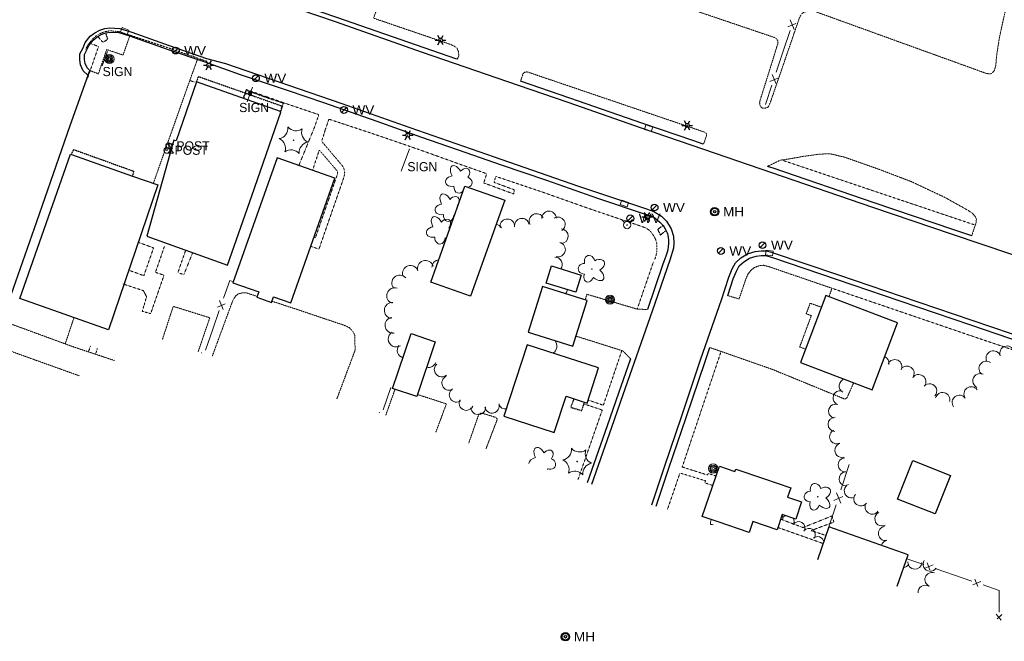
# Model space of a CAD drawing. Extents: x 386588 to 390135, y 96998 to 113606.
# Tile 23 of 93: x 388141 to 388659, y 98627 to 98953. Entities that reach past the tile are written whole.
import ezdxf
from ezdxf.enums import TextEntityAlignment as Align

# ---------------------------------------------------------------- set-up
doc = ezdxf.new("R2010")
doc.units = 0
doc.header["$MEASUREMENT"] = 0
for name, pattern in [('Wisdot1', [0.0625, 0.03125, -0.03125]), ('Wisdot3', [0.1875, 0.125, -0.0625]), ('Wisdot5', [0.1, 0.05, -0.05]), ('Wisdot6', [0.375, 0.125, -0.0625, 0.03125, -0.0625, 0.03125, -0.0625])]:
    doc.linetypes.add(name, pattern=pattern)
for name, color, linetype, lineweight in [('E_BLD', 241, 'Continuous', 25), ('E_BLD_HvyDash', 241, 'Wisdot3', 25), ('E_DRN', 40, 'Continuous', 15), ('E_DTM_SlopeBottom', 3, 'Wisdot1', 25), ('E_DTM_SlopeTop', 3, 'Wisdot1', 25), ('E_DWY', 2, 'Wisdot3', 15), ('E_LAND_Vegetation', 3, 'Continuous', 15), ('E_LTG', 21, 'Continuous', 25), ('E_MISCPROP', 30, 'Continuous', 15), ('E_MISCPROP_HvyDash', 241, 'Wisdot3', 25), ('E_MISCPROP_Railing', 30, 'Continuous', 15), ('E_PATH_Sidewalk', 2, 'Wisdot5', 15), ('E_RDWY', 21, 'Continuous', 25), ('E_RDWY_AsphConc', 200, 'Continuous', 25), ('E_RDWY_C_and_G', 21, 'Continuous', 25), ('E_SGN', 21, 'Continuous', 15), ('E_SGN_Footing', 21, 'Wisdot5', 15), ('E_UTL_AG', 30, 'Continuous', 15), ('E_UTL_SAN', 3, 'Continuous', 25), ('E_UTL_W', 5, 'Continuous', 25), ('E_UTL_WHydrant', 4, 'Continuous', 15), ('E_WTR_FlowLine', 4, 'Wisdot6', 15)]:
    doc.layers.add(name, color=color, linetype=linetype, lineweight=lineweight)
doc.styles.add('Style-dot_font5', font='dot_font5.shx')

# ---------------------------------------------------------------- blocks, each defined once
blk = doc.blocks.new('MTR')
at = {"layer": 'E_UTL_AG', "flags": 128}
for points in [[(-3.8, 6.5), (3.8, 6.5), (0, 1.2)], [(-3.8, -6.5), (3.8, -6.5), (0, -1.2)]]:
    blk.add_lwpolyline(points, close=True, dxfattribs=at)
at = {"layer": 'E_UTL_AG'}
blk.add_ellipse((0, 0), major_axis=(2.5, 0), ratio=0.5, dxfattribs=at)
blk = doc.blocks.new('CTRE')
at = {"layer": 'E_LAND_Vegetation'}
blk.add_circle((0, 0), 0.223, dxfattribs=at)
for centre, start, end in [((-11.97, 8.96), 280.2067, 5.97162), ((1.81, 14.92), 220.21132, 305.97623), ((13.83, 5.89), 160.21133, 245.97624), ((-13.83, -5.9), 340.21132, 65.97623), ((-1.81, -14.93), 40.21133, 125.97624)]:
    blk.add_arc(centre, 7.87, start, end, dxfattribs=at)
at = {"layer": 'E_LAND_Vegetation', "extrusion": (0, 0, -1)}
blk.add_arc((-12.03, -9.04), 7.87, 354.07279, 79.74889, dxfattribs=at)
blk = doc.blocks.new('POLE')
at = {"layer": 'E_MISCPROP'}
for radius in [4.46, 3.35, 2.23, 1.12]:
    blk.add_circle((0, 0), radius, dxfattribs=at)
blk = doc.blocks.new('POST')
at = {"layer": 'E_MISCPROP'}
for radius in [4, 0.5]:
    blk.add_circle((0, 0), radius, dxfattribs=at)
at = {"layer": 'E_MISCPROP', "style": 'Style-dot_font5'}
blk.add_text('POST', height=12, dxfattribs=at).set_placement((10, 0), align=Align.MIDDLE_LEFT)
blk = doc.blocks.new('SIGN')
at = {"layer": 'E_SGN', "lineweight": 13, "style": 'Style-dot_font5'}
blk.add_text('SIGN', height=12, dxfattribs=at).set_placement((0, 0), align=Align.MIDDLE_CENTER)
blk = doc.blocks.new('DTRE')
at = {"layer": 'E_LAND_Vegetation'}
blk.add_circle((-0.18, 0), 0.183, dxfattribs=at)
for centre, major_axis, ratio in [((-1.87, 5.32), (1.36, -4.98), 0.782863), ((4.06, 2.74), (-5.27, -2.93), 0.691916), ((-5.87, 0.15), (4.93, -0.12), 0.832022), ((-2.49, -5.24), (1.8, 4.86), 0.716896), ((3.54, -3.71), (-5.01, 4.58), 0.560249)]:
    blk.add_ellipse(centre, major_axis=major_axis, ratio=ratio, start_param=1.570796, end_param=4.712389, dxfattribs=at)
blk = doc.blocks.new('INLET')
at = {"layer": 'E_DRN', "flags": 128}
blk.add_lwpolyline([(-7.5, 10), (7.5, 10), (7.5, 0), (-7.5, 0)], close=True, dxfattribs=at)
blk = doc.blocks.new('WV')
at = {"layer": 'E_UTL_W'}
blk.add_line((-2.8, -2.8), (2.8, 2.8), dxfattribs=at)
blk.add_circle((0, 0), 4, dxfattribs=at)
at = {"layer": 'E_UTL_W', "style": 'Style-dot_font5', "width": 1.111111}
blk.add_text('WV', height=10.8, dxfattribs=at).set_placement((10, 0), align=Align.MIDDLE_LEFT)
blk = doc.blocks.new('HYD')
at = {"layer": 'E_UTL_WHydrant'}
for p, q in [((-3.8, 3.8), (-8.3, 8.3)), ((3.8, 3.8), (8.3, 8.3))]:
    blk.add_line(p, q, dxfattribs=at)
for radius in [5.48, 0.42]:
    blk.add_circle((0, 0), radius, dxfattribs=at)
blk = doc.blocks.new('LPOL')
at = {"layer": 'E_LTG'}
for p, q in [((-4, 0), (-1.5, 0)), ((-0.75, 1.3), (-2, 3.46)), ((0.75, 1.3), (2, 3.46)), ((1.5, 0), (4, 0)), ((-2, -3.46), (-0.75, -1.3)), ((2, -3.46), (0.75, -1.3))]:
    blk.add_line(p, q, dxfattribs=at)
for radius in [1.5, 1.5, 1.5, 0.125]:
    blk.add_circle((0, 0), radius, dxfattribs=at)
blk = doc.blocks.new('SAMH')
at = {"layer": 'E_UTL_SAN'}
for radius in [5, 4, 1.5]:
    blk.add_circle((0, 0), radius, dxfattribs=at)
at = {"layer": 'E_UTL_SAN', "style": 'Style-dot_font5', "width": 1.111111}
blk.add_text('MH', height=10.8, dxfattribs=at).set_placement((10, 0), align=Align.MIDDLE_LEFT)

msp = doc.modelspace()

# ---------------------------------------------------------------- linework, layer by layer
at = {"layer": 'E_BLD'}
for p, q in [((388234.32, 98920.57), (388223.58, 98889.68)), ((388278.49, 98905), (388234.32, 98920.57)), ((388263.32, 98860.64), (388278.58, 98904.58)), ((388278.35, 98904.69), (388278.49, 98905)), ((388278.58, 98904.58), (388278.35, 98904.69)), ((388221.88, 98888.18), (388208.15, 98839.58)), ((388222.48, 98890.02), (388221.88, 98888.18)), ((388223.58, 98889.68), (388222.48, 98890.02)), ((388141.52, 98806.84), (388168.13, 98882.53)), ((388168.13, 98882.53), (388168.62, 98882.51)), ((388168.62, 98882.51), (388200.67, 98871.1)), ((388276.6, 98880.69), (388253.41, 98815.07)), ((388307.03, 98869.94), (388276.6, 98880.69)), ((388276.6, 98880.69), (388276.6, 98880.69)), ((388200.67, 98871.1), (388214, 98866.56)), ((388214, 98866.56), (388188.12, 98790.45)), ((388283.9, 98804.46), (388307.03, 98869.94)), ((388307.03, 98869.94), (388307.03, 98869.94)), ((388357.35, 98815.43), (388375.28, 98865.85)), ((388375.28, 98865.85), (388375.28, 98865.85)), ((388375.28, 98865.85), (388396.25, 98858.4)), ((388250.62, 98824.36), (388263.32, 98860.64)), ((388396.25, 98858.4), (388378.33, 98807.98)), ((388208.15, 98839.58), (388250.62, 98824.36)), ((388418.08, 98814.94), (388420.88, 98823.92)), ((388420.88, 98823.92), (388420.88, 98823.92)), ((388420.88, 98823.92), (388436.35, 98819.1)), ((388436.35, 98819.1), (388433.55, 98810.11)), ((388253.41, 98815.07), (388253.41, 98815.07)), ((388253.41, 98815.07), (388267.04, 98810.25)), ((388378.33, 98807.98), (388357.35, 98815.43)), ((388357.35, 98815.43), (388357.35, 98815.43)), ((388433.55, 98810.11), (388418.08, 98814.94)), ((388418.08, 98814.94), (388418.08, 98814.94)), ((388267.04, 98810.25), (388266.06, 98807.49)), ((388416.01, 98813.13), (388408.46, 98789.18)), ((388439.59, 98805.7), (388416.01, 98813.13)), ((388433.55, 98810.11), (388433.55, 98810.11)), ((388564.93, 98808.37), (388551.57, 98773.27)), ((388602.53, 98794.05), (388564.93, 98808.37)), ((388564.93, 98808.37), (388564.93, 98808.37)), ((388188.12, 98790.45), (388141.52, 98806.84)), ((388266.06, 98807.49), (388266.06, 98807.49)), ((388266.06, 98807.49), (388273.66, 98804.8)), ((388273.66, 98804.8), (388274.69, 98807.72)), ((388274.69, 98807.72), (388274.69, 98807.72)), ((388274.69, 98807.72), (388283.9, 98804.46)), ((388378.33, 98807.98), (388378.33, 98807.98)), ((388432.04, 98781.75), (388439.59, 98805.7)), ((388439.59, 98805.7), (388439.59, 98805.7)), ((388589.17, 98758.95), (388602.53, 98794.05)), ((388602.53, 98794.05), (388602.53, 98794.05)), ((388337.31, 98759.56), (388347.02, 98788.39)), ((388347.02, 98788.39), (388359.69, 98784.12)), ((388408.46, 98789.18), (388408.46, 98789.18)), ((388408.46, 98789.18), (388432.04, 98781.75)), ((388359.69, 98784.12), (388349.98, 98755.29)), ((388407.98, 98782.52), (388395.83, 98744.99)), ((388445.57, 98770.36), (388407.98, 98782.52)), ((388551.57, 98773.27), (388589.17, 98758.95)), ((388439.61, 98751.95), (388445.57, 98770.36)), ((388445.57, 98770.36), (388445.57, 98770.36)), ((388349.98, 98755.29), (388337.31, 98759.56)), ((388337.31, 98759.56), (388337.31, 98759.56)), ((388349.98, 98755.29), (388349.98, 98755.29)), ((388422.24, 98736.45), (388428.42, 98755.57)), ((388428.42, 98755.57), (388428.42, 98755.57)), ((388428.42, 98755.57), (388439.61, 98751.95)), ((388439.61, 98751.95), (388439.61, 98751.95)), ((388395.83, 98744.99), (388395.83, 98744.99)), ((388395.83, 98744.99), (388422.24, 98736.45)), ((388422.24, 98736.45), (388422.24, 98736.45)), ((388602.63, 98701.49), (388610.59, 98721.71)), ((388610.59, 98721.71), (388630.39, 98713.92)), ((388500.02, 98692.31), (388509.08, 98718.83)), ((388509.08, 98718.83), (388517.16, 98716.07)), ((388517.16, 98716.07), (388517.58, 98717.3)), ((388517.16, 98716.07), (388517.16, 98716.07)), ((388517.58, 98717.3), (388517.58, 98717.3)), ((388517.58, 98717.3), (388532.14, 98712.32)), ((388532.14, 98712.32), (388532.14, 98712.32)), ((388532.14, 98712.32), (388546.46, 98707.44)), ((388630.39, 98713.92), (388622.43, 98693.7)), ((388630.39, 98713.92), (388630.39, 98713.92)), ((388546.46, 98707.44), (388544.77, 98702.51)), ((388546.46, 98707.44), (388546.46, 98707.44)), ((388544.77, 98702.51), (388544.77, 98702.51)), ((388544.77, 98702.51), (388552.18, 98699.98)), ((388552.18, 98699.98), (388549.11, 98690.98)), ((388552.18, 98699.98), (388552.18, 98699.98)), ((388602.63, 98701.49), (388602.63, 98701.49)), ((388622.43, 98693.7), (388602.63, 98701.49)), ((388500.02, 98692.31), (388500.02, 98692.31)), ((388508.35, 98689.48), (388500.02, 98692.31)), ((388524.61, 98683.93), (388508.35, 98689.48)), ((388508.35, 98689.48), (388508.35, 98689.48)), ((388526.6, 98689.74), (388524.61, 98683.93)), ((388539.29, 98685.4), (388526.6, 98689.74)), ((388526.6, 98689.74), (388526.6, 98689.74)), ((388542.03, 98693.4), (388539.29, 98685.4)), ((388549.11, 98690.98), (388542.03, 98693.4)), ((388542.03, 98693.4), (388542.03, 98693.4)), ((388622.43, 98693.7), (388622.43, 98693.7)), ((388566.56, 98686.89), (388560.49, 98669.6)), ((388608.18, 98672.27), (388566.56, 98686.89)), ((388524.61, 98683.93), (388524.61, 98683.93)), ((388602.42, 98655.85), (388608.18, 98672.27)), ((388608.18, 98672.27), (388608.18, 98672.27))]:
    msp.add_line(p, q, dxfattribs=at)
at = {"layer": 'E_BLD_HvyDash', "flags": 128}
for points in [[(388182.46, 98944.31), (388185.2, 98941.36)], [(388185.2, 98941.36), (388187.72, 98942.92)], [(388187.72, 98942.92), (388186.75, 98946.11)], [(388234.32, 98920.57), (388235.37, 98923.35)], [(388235.37, 98923.35), (388279.38, 98907.82)], [(388279.38, 98907.82), (388278.49, 98905)], [(388168.62, 98882.51), (388169.8, 98885.02)], [(388169.8, 98885.02), (388201.23, 98873.67)], [(388201.23, 98873.67), (388200.67, 98871.1)], [(388479.5, 98845.17), (388476.63, 98843.05)], [(388476.63, 98843.05), (388477.89, 98840.21)], [(388477.89, 98840.21), (388481.02, 98842.41)]]:
    msp.add_lwpolyline(points, dxfattribs=at)
at = {"layer": 'E_DTM_SlopeBottom', "flags": 128}
for points in [[(388260.4, 98916.39), (388258.92, 98912.16)], [(388271.26, 98912.54), (388260.4, 98916.39)], [(388280.03, 98909.48), (388271.26, 98912.54)], [(388278.54, 98905.03), (388280.03, 98909.48)]]:
    msp.add_lwpolyline(points, dxfattribs=at)
at = {"layer": 'E_DTM_SlopeTop', "flags": 128}
msp.add_lwpolyline([(388278.48, 98905.05), (388279.9, 98909.42), (388271.21, 98912.21), (388260.48, 98916.16), (388259.08, 98912.06)], dxfattribs=at)
at = {"layer": 'E_DWY', "flags": 128}
for points in [[(388354.68, 99024.54), (388333.29, 99031.53), (388324.69, 99033.96), (388314.33, 99036.35), (388304.84, 99038.94), (388297.32, 99042.53), (388290.59, 99046.24), (388286.25, 99051.35), (388282.67, 99056), (388280.81, 99059.96), (388277.7, 99065.15), (388274.29, 99069.37), (388270.36, 99072.69), (388264.59, 99076.25), (388257.71, 99079.08), (388225.56, 99089.37), (388219.17, 99091.29), (388215.79, 99092.82), (388212.84, 99094.59), (388209.97, 99096.15), (388206.83, 99097.33), (388203.29, 99097.98), (388199.94, 99097.98), (388196.22, 99095.84), (388192.7, 99090.44), (388186.12, 99065.09), (388186.44, 99060.23), (388188.06, 99057.64), (388191.08, 99056.02), (388290.27, 99024.22), (388296.74, 99022.23), (388314.95, 99018.9), (388319.76, 99017.83), (388322.66, 99015.83), (388325.18, 99012.94), (388326.5, 99010.54), (388327.92, 99007.72), (388330, 99004.87), (388332.06, 99002.38), (388334.48, 98999.92), (388337.3, 98997.99), (388340.7, 98996.09), (388341.18, 98995.47), (388341.6, 98994.62), (388327.34, 98953.99), (388368.09, 98940.1), (388370.96, 98938.61), (388371.9, 98936.48), (388372.11, 98934.31), (388371.31, 98932.43)], [(388535.91, 98910.22), (388550.91, 98953.79), (388552.04, 98956.21), (388553.79, 98957.32), (388556.22, 98957.77), (388558.87, 98957.64), (388648.99, 98925.07), (388650.48, 98924.7), (388651.48, 98924.7), (388652.49, 98925.41), (388653.41, 98926.53), (388654.14, 98928.8), (388654.65, 98934.52), (388656.02, 98943.34), (388658.63, 98955.52), (388661.9, 98967.51), (388664.98, 98975.27), (388669.49, 98985.23), (388673.86, 98992.84), (388677.51, 98997.18), (388682.35, 99001.24), (388687.22, 99003.84), (388693.88, 99006.03), (388699.79, 99007), (388708.27, 99007.31), (388714.4, 99006.82), (388722.77, 99005.08), (388729.9, 99002.67), (388737, 98998.96), (388745.65, 98993.78), (388753.42, 98987.77), (388762.7, 98979.35), (388769.03, 98972.02), (388774.61, 98964.64), (388778.66, 98957.17), (388781.66, 98950.62), (388783.68, 98942.14), (388784.22, 98935.55), (388783.31, 98926.06), (388782.11, 98915.55), (388778.52, 98901.19), (388773.28, 98885.27), (388803.32, 98873.84), (388803.72, 98873.05), (388796.9, 98854.44), (388783.82, 98819.14), (388781.88, 98813.68), (388781.27, 98813.23), (388780.69, 98813.08), (388764.35, 98819.23), (388730.96, 98830.91), (388714.91, 98837.08), (388715.99, 98841.25), (388716.03, 98844.3), (388715.59, 98847.44), (388714.12, 98852.09), (388712.3, 98855.72), (388709.62, 98858.25), (388706.41, 98859.91), (388703.13, 98860.82), (388699.79, 98861.66), (388695.72, 98861.16), (388691.14, 98859.46), (388687.41, 98857.4), (388684.35, 98854.86), (388682.06, 98851.31), (388679.73, 98845.65), (388677.88, 98839.67), (388676.51, 98834.54), (388675.55, 98828.19)], [(388535.91, 98910.22), (388534.82, 98907.64), (388534.1, 98907.07), (388532.84, 98906.71), (388531.75, 98906.73), (388531.01, 98907.16), (388530.32, 98908.39), (388530.09, 98909.75), (388530.43, 98911), (388539.8, 98940.97), (388539.68, 98942.15), (388538.95, 98943.24), (388537.96, 98943.84), (388485.03, 98961.75), (388414.07, 98986.08), (388396.95, 98992.26), (388369.01, 99002.9)], [(388178.25, 98926.51), (388182.76, 98924.78), (388187.12, 98937.51), (388195.73, 98934.64), (388199.23, 98944.66)], [(388234.87, 98932.54), (388231.01, 98921.96), (388211.66, 98867.36)], [(388404.53, 98920.96), (388405.84, 98924.79), (388406.55, 98925.54), (388407.93, 98925.84), (388501.33, 98894.12), (388502.07, 98893.52), (388502.3, 98892.46), (388500.65, 98887.83)], [(388641.52, 98839.69), (388643.85, 98846.68), (388644.02, 98848.56), (388643.22, 98850.09), (388641.77, 98851.7), (388639.63, 98853.09), (388627.29, 98859.97), (388609.76, 98868.21), (388593, 98874.58), (388575.07, 98880.92), (388567.39, 98882.77), (388561.77, 98882.64), (388553.12, 98881.44), (388545.99, 98880.16), (388541, 98879.43)], [(388541, 98879.43), (388534.32, 98876.21)], [(388534.54, 98823.69), (388532.25, 98824.24), (388530.28, 98824.19), (388527.16, 98822.96), (388525.57, 98821.62), (388523.89, 98819.47), (388522.88, 98817), (388519.33, 98806.57), (388513.39, 98808.34)], [(388534.54, 98823.69), (388568.13, 98812.19), (388566.55, 98807.75)], [(388242.5, 98776.3), (388253.42, 98805.95), (388254.91, 98808.18), (388256.34, 98809.27), (388258.44, 98809.79), (388260.5, 98809.8), (388266.21, 98807.91)], [(388471.28, 98801.01), (388465.69, 98801.28), (388439.45, 98809.02), (388438.47, 98806.05)], [(388273.87, 98805.41), (388287.33, 98801.01), (388311.92, 98792.75), (388314.63, 98791.47), (388316.83, 98788.99), (388317.53, 98787.14), (388317.59, 98779.56), (388308.08, 98754.22)], [(388554.23, 98780.25), (388551.16, 98781.39), (388557.3, 98797.82), (388554.62, 98798.81), (388556.66, 98804.33), (388562.6, 98802.24)], [(388216.29, 98785.04), (388222.09, 98802.68), (388241.28, 98796.72), (388235.14, 98778.78)], [(388191.21, 98774.26), (388170.12, 98781.24), (388132.19, 98795.15)], [(388165.35, 98782.99), (388169.82, 98796.44)], [(388462.29, 98775.23), (388458.21, 98779.34), (388433.71, 98787.04)], [(388172.63, 98766.27), (388127.79, 98782.36)], [(388536.88, 98769.58), (388504.02, 98781.06)], [(388579.57, 98762.61), (388576.1, 98754.82), (388575.41, 98754.27), (388574.85, 98754.01), (388536.88, 98769.58)], [(388333.75, 98745.58), (388338.6, 98759.12)], [(388350.36, 98756.43), (388365.57, 98751.48), (388360.07, 98736.72)], [(388377.34, 98730.91), (388382.71, 98746.23), (388384, 98746.68), (388391.73, 98744.34), (388392.3, 98743.35), (388386.37, 98727.86)]]:
    msp.add_lwpolyline(points, dxfattribs=at)
at = {"layer": 'E_LAND_Vegetation'}
for centre, radius, start, end in [((388412.95, 98847.52), 3.83, 27.8308, 207.8308), ((388419.49, 98848.89), 3.83, 2.082, 182.082), ((388391.15, 98842.03), 3.83, 29.4326, 80.607), ((388397.58, 98844.72), 3.83, 10.2328, 190.2328), ((388405.21, 98845.07), 3.83, 10.6335, 190.6335), ((388424.14, 98845.72), 3.83, 301.7022, 121.7022), ((388425.78, 98839.59), 3.83, 268.9637, 88.9637), ((388424.24, 98832.54), 3.83, 255.6848, 75.6848), ((388346.67, 98820.03), 4.16, 17.9373, 197.9373), ((388354.59, 98822.59), 4.16, 17.9373, 197.9373), ((388362.07, 98823.06), 4.16, 97.347, 176.8097), ((388422.61, 98824.63), 3.83, 324.4864, 90.7041), ((388341.08, 98814.95), 4.16, 41.2899, 221.2899), ((388338.37, 98808.28), 4.16, 71.0973, 251.0973), ((388426.82, 98810.94), 2.12, 309.2787, 17.4829), ((388337.13, 98800.56), 4.16, 84.7049, 264.7049), ((388337.52, 98792.75), 4.16, 98.1748, 278.1748), ((388339.21, 98785.54), 4.16, 121.7998, 301.7998), ((388419.16, 98781.89), 4.48, 302.6018, 38.9339), ((388343.92, 98779.71), 4.16, 142.8675, 253.7289), ((388652.91, 98775.53), 3.81, 19.5074, 199.5074), ((388660.1, 98778.08), 3.81, 19.5074, 199.5074), ((388356.35, 98774.49), 3.83, 252.6873, 341.4707), ((388363.06, 98769.53), 3.83, 131.0681, 311.0681), ((388594.24, 98772.84), 3.81, 350.6205, 66.0849), ((388601.07, 98770.94), 3.81, 335.3881, 155.3881), ((388649.16, 98770.1), 3.81, 53.6311, 233.6311), ((388607.49, 98767.55), 3.81, 324.1512, 144.1512), ((388613.67, 98763.09), 3.81, 324.1512, 144.1512), ((388645.94, 98763.58), 3.81, 64.704, 244.704), ((388367.03, 98762.44), 3.83, 113.7036, 293.7036), ((388575.66, 98760.93), 3.72, 106.355, 240.2397), ((388619.38, 98758.3), 3.81, 318.6939, 138.6939), ((388370.94, 98756.24), 3.83, 124.0673, 304.0673), ((388572.4, 98754.66), 3.72, 71.5796, 251.5796), ((388626.25, 98753.65), 3.81, 345.538, 165.538), ((388641.27, 98756.7), 3.81, 35.7827, 215.7827), ((388376.03, 98751.91), 3.83, 153.7343, 333.7343), ((388389.56, 98750.49), 3.83, 194.6084, 14.6084), ((388635.08, 98752.24), 3.81, 35.7827, 215.7827), ((388382.31, 98749.63), 3.83, 183.7267, 3.7267), ((388396.6, 98752.64), 3.83, 203.7053, 277.2116), ((388570.06, 98747.6), 3.72, 71.5796, 251.5796), ((388569.77, 98740.74), 3.72, 89.295, 269.295), ((388570.63, 98734.26), 3.72, 113.9699, 293.9699), ((388573.33, 98727.08), 3.72, 105.5298, 285.5298), ((388575.12, 98719.52), 3.72, 93.6949, 273.6949), ((388575.59, 98712.1), 3.72, 93.6949, 273.6949), ((388578.31, 98705.81), 3.72, 113.134, 293.134), ((388583.35, 98701.63), 3.72, 141.1222, 321.1222), ((388589.24, 98697.31), 3.72, 145.1941, 325.1941), ((388508.38, 98688.87), 4.1, 153.3331, 190.1743), ((388539.01, 98691.58), 3.32, 346.0714, 28.2546), ((388544.93, 98689.77), 3.32, 112.5376, 149.642), ((388544.93, 98689.77), 3.32, 329.642, 29.755), ((388550.64, 98686.41), 3.32, 328.7281, 148.7281), ((388594.39, 98691.1), 3.72, 115.9926, 295.9926), ((388504.67, 98684.01), 4.1, 74.901, 92.7654), ((388556.06, 98682.83), 3.32, 323.1258, 143.1258), ((388596.22, 98683.41), 3.72, 97.979, 277.979), ((388560.6, 98678.47), 3.32, 12.1014, 131.2884), ((388597.82, 98676.31), 3.72, 103.0268, 166.3747), ((388611.72, 98668.38), 3.69, 176.2593, 356.2593), ((388619.72, 98667.31), 3.69, 146.8118, 326.8118), ((388605.26, 98669.21), 3.69, 278.8377, 330.4652), ((388620.65, 98659.28), 3.69, 69.7269, 249.7269), ((388617.06, 98652.55), 3.69, 61.0286, 184.518)]:
    msp.add_arc(centre, radius, start, end, dxfattribs=at)
for centre, major_axis, ratio, start_param, end_param in [((388370.81, 98872.42), (2.16, -3.98), 0.560249, 1.570796, 4.712389), ((388374.95, 98872.07), (-2.19, -2.67), 0.716896, 1.570796, 4.712389), ((388369.08, 98868.47), (3.96, 0.7), 0.691916, 1.570796, 4.712389), ((388375.9, 98867.93), (-3.08, 1.15), 0.832022, 2.245779, 4.712389), ((388372.25, 98865.55), (0.23, 3.44), 0.782863, 1.570796, 4.275211), ((388372.25, 98865.55), (0.23, 3.44), 0.782863, 4.457873, 4.712389), ((388375.9, 98867.93), (-3.08, 1.15), 0.832022, 1.570796, 1.616941), ((388365.29, 98857.61), (2.16, -3.98), 0.560249, 1.570796, 4.712389), ((388369.42, 98857.27), (-2.19, -2.67), 0.716896, 1.570796, 4.712389), ((388363.56, 98853.66), (3.96, 0.7), 0.691916, 1.570796, 4.712389), ((388370.38, 98853.13), (-3.08, 1.15), 0.832022, 4.617706, 4.712389), ((388360.76, 98845.71), (2.16, -3.98), 0.560249, 1.570796, 4.712389), ((388366.73, 98850.74), (0.23, 3.44), 0.782863, 1.570796, 4.712389), ((388370.38, 98853.13), (-3.08, 1.15), 0.832022, 1.570796, 1.692635), ((388359.03, 98841.77), (3.96, 0.7), 0.691916, 1.570796, 4.712389), ((388364.89, 98845.37), (-2.19, -2.67), 0.716896, 1.570796, 4.712389), ((388365.85, 98841.23), (-3.08, 1.15), 0.832022, 4.530588, 4.712389), ((388362.2, 98838.85), (0.23, 3.44), 0.782863, 1.570796, 4.712389), ((388365.85, 98841.23), (-3.08, 1.15), 0.832022, 1.570796, 1.779754), ((388414.66, 98724.52), (2.16, -3.98), 0.560249, 1.570796, 4.712389), ((388418.8, 98724.18), (-2.19, -2.67), 0.716896, 1.570796, 4.712389), ((388412.94, 98720.58), (3.96, 0.7), 0.691916, 1.570796, 3.002871), ((388419.75, 98720.04), (-3.08, 1.15), 0.832022, 1.570796, 4.712389), ((388416.11, 98717.66), (0.23, 3.44), 0.782863, 4.563977, 4.712389)]:
    msp.add_ellipse(centre, major_axis=major_axis, ratio=ratio, start_param=start_param, end_param=end_param, dxfattribs=at)
at = {"layer": 'E_MISCPROP_HvyDash', "flags": 128}
msp.add_lwpolyline([(388432.55, 98754.24), (388430.91, 98749.71), (388436.66, 98747.95), (388438.18, 98752.42)], dxfattribs=at)
at = {"layer": 'E_MISCPROP_Railing'}
for p, q in [((388545, 98949.4), (388549.21, 98951.2)), ((388548.27, 98948.12), (388546.21, 98953.05)), ((388535.49, 98920.73), (388539.7, 98922.53)), ((388538.76, 98919.45), (388536.7, 98924.38)), ((388245.26, 98802.3), (388249.33, 98803.96)), ((388248.38, 98801.03), (388246.47, 98805.78)), ((388237.12, 98778.11), (388236.98, 98778.47)), ((388330.37, 98746.72), (388330.21, 98747.11)), ((388572.82, 98699.28), (388570.44, 98704.87)), ((388569.09, 98700.71), (388573.87, 98702.78)), ((388616.93, 98665.17), (388621.29, 98666.94)), ((388618.09, 98668.03), (388619.63, 98664.31)), ((388642.05, 98656.55), (388646.41, 98658.32)), ((388643.21, 98659.41), (388644.75, 98655.69)), ((388654.31, 98641.07), (388657.05, 98637.94)), ((388657.4, 98640.92), (388654.86, 98638.66))]:
    msp.add_line(p, q, dxfattribs=at)
at = {"layer": 'E_MISCPROP_Railing', "flags": 128}
for points in [[(388542.69, 98937.27), (388546.09, 98947.52)], [(388538.82, 98925.63), (388542.69, 98937.27)], [(388533.18, 98908.61), (388536.58, 98918.85)], [(388248.52, 98806.94), (388251.74, 98816.2), (388253.61, 98815.63)], [(388242.89, 98790.73), (388246.28, 98800.49)], [(388239.03, 98779.63), (388242.89, 98790.73)], [(388332.37, 98748.33), (388336.45, 98760.01)], [(388572.84, 98706.3), (388577.14, 98719.58)], [(388566.56, 98686.89), (388570.34, 98698.57)], [(388607.45, 98670.17), (388616.42, 98667.09)], [(388622.36, 98665.05), (388632.57, 98661.55)], [(388632.57, 98661.55), (388641.55, 98658.47)], [(388647.48, 98656.44), (388655.92, 98653.54), (388655.93, 98651.67)], [(388655.93, 98651.67), (388655.96, 98642.18)]]:
    msp.add_lwpolyline(points, dxfattribs=at)
at = {"layer": 'E_PATH_Sidewalk', "flags": 128}
for points in [[(388176.94, 98922.11), (388182.86, 98939.14), (388178.81, 98940.67)], [(388230.77, 98921.28), (388233.23, 98920.43)], [(388280.06, 98909.57), (388280.11, 98909.55), (388298.46, 98903.37), (388298.32, 98902.65), (388298.33, 98902.64), (388296.29, 98896.74)], [(388296.29, 98896.74), (388288.06, 98876.64)], [(388301.82, 98895.01), (388303.72, 98900.52), (388303.71, 98900.64), (388303.91, 98900.95), (388327.01, 98893.33), (388352.03, 98884.73), (388373.15, 98877.13), (388386.78, 98872.35), (388385.18, 98867.52), (388400.95, 98861.7), (388401.23, 98863.92), (388390.64, 98867.77), (388391.5, 98870.94), (388416.44, 98862.55), (388442.27, 98853.42), (388467.48, 98844.91), (388470.13, 98843.95), (388472.02, 98842.76), (388472.02, 98842.76), (388472.99, 98841.81), (388472.99, 98841.81), (388474.71, 98839.42), (388474.71, 98839.42), (388475.33, 98838.22), (388475.33, 98838.22), (388475.88, 98836.62), (388475.88, 98836.62), (388476.12, 98835.5), (388476.12, 98835.5), (388476.18, 98834.78), (388476.18, 98834.78), (388476.17, 98832.25), (388476.17, 98832.25), (388475.97, 98830.48), (388475.97, 98830.48), (388475.3, 98827.96), (388475.3, 98827.96), (388475.01, 98827.12)], [(388301.82, 98895.01), (388300.07, 98889.34), (388310.9, 98876.55), (388311.74, 98875.18), (388312.15, 98873.31), (388312.06, 98871.79), (388311.72, 98870.4), (388298.64, 98832.75), (388294.41, 98834.2)], [(388296.1, 98839), (388296.78, 98838.74), (388308.46, 98872.41), (388308.46, 98873.17), (388308.23, 98873.77), (388298.8, 98884.76), (388295.27, 98874.09)], [(388643.41, 98845.35), (388541.73, 98879.53)], [(388195.71, 98814.46), (388206.4, 98810.93), (388208.07, 98807.77), (388205.83, 98800.09), (388210.22, 98798.86), (388217.24, 98819.07), (388212.74, 98820.53), (388217.46, 98834.15)], [(388203.5, 98836.38), (388211.76, 98833.39), (388206.65, 98818.8), (388198.33, 98821.82)], [(388228.64, 98832.23), (388224.52, 98820.4), (388227.67, 98819.37), (388232.32, 98830.93)], [(388465.81, 98801.27), (388474.41, 98826.22)], [(388729.66, 98757.46), (388640.88, 98787.37), (388568.13, 98812.19)], [(388177.52, 98778.79), (388178.58, 98781.84)], [(388181.3, 98777.54), (388182.23, 98780.55)], [(388440.11, 98753.47), (388448.03, 98750.78), (388457.76, 98779.49)], [(388507.3, 98713.62), (388503.09, 98714.95), (388502.78, 98714.13), (388489.47, 98718.36), (388509.88, 98779.01)], [(388447.44, 98748.28), (388437.85, 98751.45)], [(388434.68, 98711.6), (388447.44, 98748.28)], [(388481.61, 98695.8), (388488.28, 98715.22), (388501.67, 98711.14), (388501.37, 98710.03), (388505.59, 98708.6)], [(388564.99, 98682.42), (388557.14, 98684.95), (388569.16, 98689.45), (388568.15, 98692.66), (388552.88, 98686.56), (388541.2, 98690.98)], [(388539.71, 98686.62), (388563.5, 98678.18)]]:
    msp.add_lwpolyline(points, dxfattribs=at)
at = {"layer": 'E_RDWY', "flags": 128}
for points in [[(388536.46, 98872.83), (388494.77, 98887.21), (388468.01, 98896.33), (388429.62, 98909.64), (388403.38, 98918.71), (388353.1, 98936.06), (388307.27, 98952.02), (388262.57, 98967.41), (388226.51, 98980.06), (388177.25, 98997.1)], [(388371.14, 98932.48), (388353.92, 98938.43), (388308.09, 98954.38), (388263.39, 98969.77), (388227.34, 98982.42), (388177.85, 98999.54)], [(388177.22, 98924.03), (388174.75, 98926.41), (388173.44, 98929.43), (388173.05, 98932.18), (388173.01, 98935.33), (388174.7, 98938.37)], [(388085.68, 98661.78), (388125.55, 98775.84), (388133.24, 98798.2), (388150.39, 98847.21), (388167.92, 98897.72), (388178.25, 98926.51), (388176.85, 98927.86), (388175.87, 98930.12), (388175.55, 98932.37), (388175.51, 98934.9), (388176.65, 98937.3)], [(388239.59, 98932.87), (388249.54, 98930.15), (388310.57, 98909.16), (388346.45, 98896.64), (388390.61, 98881.23), (388434.54, 98865.96), (388470.68, 98853.86), (388474.62, 98852.57), (388478.52, 98850.12), (388481.16, 98847.4), (388483.71, 98843.41), (388484.9, 98839.58), (388485.02, 98835.9), (388484.81, 98833.23), (388482.92, 98827.02), (388473.62, 98800.13), (388458.33, 98756.29), (388452.34, 98739.12), (388441.86, 98709.18)], [(388500.42, 98887.91), (388495.58, 98889.58), (388468.83, 98898.7), (388430.43, 98912), (388404.53, 98920.96)], [(388537.27, 98875.19), (388534.34, 98876.21)], [(388677.64, 98824.84), (388631.4, 98840.47), (388589.55, 98854.67), (388536.47, 98872.83)], [(388641.52, 98839.69), (388632.2, 98842.84), (388590.35, 98857.04), (388537.27, 98875.19)], [(388473.42, 98698.56), (388480.12, 98718.51), (388489.24, 98745.2), (388499.3, 98775.07), (388510.05, 98806.14), (388513.91, 98818.06), (388515.67, 98822.33), (388517.48, 98825.5), (388520.3, 98828.12), (388523.83, 98830.29), (388527.85, 98831.54), (388530.87, 98831.9), (388533.52, 98831.85), (388537.03, 98830.92)], [(388513.39, 98808.33), (388516.26, 98817.19), (388517.92, 98821.23), (388519.46, 98823.94), (388521.82, 98826.12), (388524.87, 98828), (388528.37, 98829.08), (388530.99, 98829.4), (388533.17, 98829.36), (388536.39, 98828.5)], [(388537.19, 98830.87), (388571.58, 98819.2), (388604.56, 98808.04), (388641.67, 98795.37), (388662.23, 98788.36), (388682.02, 98781.56), (388722.24, 98767.88), (388758.15, 98755.61), (388852.65, 98723.33), (388900.86, 98706.86), (388936.11, 98694.72), (388951.74, 98689.45), (388956.75, 98686.25), (388961.01, 98681.25), (388963.72, 98676.38), (388964.94, 98673.11)], [(388479.12, 98824.33), (388471.28, 98801.01)], [(388536.39, 98828.5), (388570.78, 98816.83), (388603.76, 98805.67), (388640.86, 98793), (388661.42, 98785.99), (388681.22, 98779.2), (388721.43, 98765.51), (388727.42, 98763.47)], [(388475.79, 98697.76), (388482.49, 98717.71), (388491.61, 98744.4), (388501.66, 98774.26), (388504.02, 98781.06)], [(388462.23, 98775.07), (388455.97, 98757.11), (388449.99, 98739.94), (388439.5, 98709.98)]]:
    msp.add_lwpolyline(points, dxfattribs=at)
at = {"layer": 'E_RDWY_AsphConc'}
msp.add_line((388188.76, 98948.98, 1607.35), (388188.76, 98948.98, 1607.35), dxfattribs=at)
at = {"layer": 'E_RDWY_AsphConc', "flags": 128}
msp.add_lwpolyline([(388262.75, 98914.91), (388262.32, 98914.92), (388261.99, 98914.65), (388261.99, 98914.65), (388261.99, 98914.05), (388262.52, 98913.75), (388262.52, 98913.75), (388262.99, 98913.98), (388263.1, 98914.5)], close=True, dxfattribs=at)
msp.add_lwpolyline([(388262.75, 98914.91), (388262.75, 98914.91)], dxfattribs=at)
at = {"layer": 'E_RDWY_C_and_G'}
for p, q in [((388183.5, 98947.75, 1607.38), (388186.08, 98948.57, 1607.37)), ((388186.08, 98948.57, 1607.37), (388188.76, 98948.98, 1607.35)), ((388188.76, 98948.98, 1607.35), (388194.1, 98948.66, 1607.34)), ((388194.1, 98948.66, 1607.34), (388200.27, 98946.64, 1607.28)), ((388175.86, 98941.16, 1607.58), (388178.52, 98944.58, 1607.41)), ((388178.52, 98944.58, 1607.41), (388180.87, 98946.38, 1607.4)), ((388179.97, 98942.5, 1607.87), (388182.11, 98944.22, 1607.65)), ((388180.87, 98946.38, 1607.4), (388183.5, 98947.75, 1607.38)), ((388182.11, 98944.22, 1607.65), (388184.53, 98945.53, 1607.42)), ((388183.5, 98947.75, 1607.38), (388183.5, 98947.75, 1607.38)), ((388184.17, 98946.2, 1607.38), (388184.17, 98946.2, 1607.38)), ((388184.53, 98945.53, 1607.42), (388186.69, 98946.29, 1607.62)), ((388184.53, 98945.53, 1607.42), (388184.53, 98945.53, 1607.42)), ((388186.69, 98946.29, 1607.62), (388188.93, 98946.72, 1607.82)), ((388188.93, 98946.72, 1607.82), (388188.93, 98946.72, 1607.82)), ((388188.93, 98946.72, 1607.82), (388193.47, 98946.44, 1607.69)), ((388193.47, 98946.44, 1607.69), (388199.06, 98944.66, 1607.67)), ((388199.06, 98944.66, 1607.67), (388219.42, 98937.62, 1607.54)), ((388200.27, 98946.64, 1607.28), (388219.96, 98939.7, 1607.61)), ((388174.7, 98938.37, 1607.54), (388175.86, 98941.16, 1607.58)), ((388176.65, 98937.3, 1607.59), (388178, 98939.83, 1607.77)), ((388178, 98939.83, 1607.77), (388179.97, 98942.5, 1607.87)), ((388219.42, 98937.62, 1607.54), (388238.76, 98931.02, 1607.87)), ((388219.96, 98939.7, 1607.61), (388239.59, 98932.87, 1607.55))]:
    msp.add_line(p, q, dxfattribs=at)
at = {"layer": 'E_RDWY_C_and_G', "flags": 128}
msp.add_lwpolyline([(388238.76, 98931.02), (388257.29, 98924.49), (388282.45, 98915.97), (388300.97, 98909.64), (388328.96, 98899.94), (388352.46, 98891.58), (388375.71, 98883.48), (388394.27, 98877.05), (388418.23, 98868.87), (388444.97, 98859.57), (388469.93, 98851.12), (388473.29, 98850.14), (388473.29, 98850.14), (388475.04, 98849.1), (388475.04, 98849.1), (388477.67, 98846.91), (388477.67, 98846.91), (388478.49, 98846.17), (388478.49, 98846.17), (388479.36, 98845.33), (388479.36, 98845.33), (388479.5, 98845.17), (388479.5, 98845.17), (388479.84, 98844.68), (388479.84, 98844.68), (388481.02, 98842.41), (388481.02, 98842.41), (388481.55, 98841.28), (388481.55, 98841.28), (388481.79, 98840.7), (388481.79, 98840.7), (388481.98, 98839.99), (388481.98, 98839.99), (388482.2, 98837.55), (388482.2, 98837.55), (388482.2, 98835.68), (388482.2, 98835.68), (388481.9, 98832.29), (388481.9, 98832.29), (388481.64, 98831.19), (388481.64, 98831.19), (388480.78, 98829.11), (388480.78, 98829.11), (388479.81, 98826.28), (388479.12, 98824.33)], dxfattribs=at)
at = {"layer": 'E_SGN'}
for p, q in [((388184.78, 98928.94), (388187.51, 98936.5)), ((388260.92, 98910.15), (388263.64, 98917.72)), ((388341.86, 98873.65), (388346.12, 98885.44))]:
    msp.add_line(p, q, dxfattribs=at)
at = {"layer": 'E_SGN_Footing', "flags": 128}
for points in [[(388187.87, 98933.19), (388187.33, 98932.63)], [(388187.33, 98932.63), (388187.36, 98931.78)], [(388187.33, 98932.63), (388187.33, 98932.63)], [(388188.65, 98933.22), (388187.87, 98933.19)], [(388188.65, 98933.22), (388188.65, 98933.22)], [(388189.23, 98932.7), (388188.65, 98933.22)], [(388189.28, 98931.93), (388189.23, 98932.7)], [(388187.36, 98931.78), (388188.02, 98931.24)], [(388188.02, 98931.24), (388188.79, 98931.33)], [(388188.02, 98931.24), (388188.02, 98931.24)], [(388188.79, 98931.33), (388189.28, 98931.93)], [(388261.99, 98915.28), (388261.45, 98914.72)], [(388261.45, 98914.72), (388261.48, 98913.87)], [(388261.48, 98913.87), (388262.13, 98913.33)], [(388262.77, 98915.31), (388261.99, 98915.28)], [(388262.13, 98913.33), (388262.9, 98913.42)], [(388263.34, 98914.79), (388262.77, 98915.31)], [(388262.9, 98913.42), (388263.4, 98914.02)], [(388263.4, 98914.02), (388263.34, 98914.79)]]:
    msp.add_lwpolyline(points, dxfattribs=at)
at = {"layer": 'E_WTR_FlowLine'}
for p, q in [((388177.43, 98940.1, 1607.48), (388179.59, 98942.91, 1607.37)), ((388179.59, 98942.91, 1607.37), (388181.71, 98944.79, 1607.38)), ((388181.71, 98944.79, 1607.38), (388184.17, 98946.2, 1607.38)), ((388184.17, 98946.2, 1607.38), (388186.48, 98946.99, 1607.37)), ((388186.48, 98946.99, 1607.37), (388188.88, 98947.37, 1607.36)), ((388188.88, 98947.37, 1607.36), (388188.88, 98947.37, 1607.36)), ((388188.88, 98947.37, 1607.36), (388193.52, 98946.92, 1607.26)), ((388193.52, 98946.92, 1607.26), (388199.4, 98945.08, 1607.31)), ((388199.4, 98945.08, 1607.31), (388219.55, 98938.38, 1607.48)), ((388176.07, 98937.7, 1607.54), (388177.43, 98940.1, 1607.48)), ((388219.55, 98938.38, 1607.48), (388239.2, 98931.49, 1607.54))]:
    msp.add_line(p, q, dxfattribs=at)

# ---------------------------------------------------------------- block references
at = {"layer": 'E_DRN', "xscale": 0.25, "yscale": 0.25, "zscale": 0.25}
for p, rotation in [((388196.13, 98946.12, 1606.9), 338.4874011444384), ((388472.17, 98897.37, 1608.07), 162.0510397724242), ((388458.72, 98855.54, 1607.92), 341.1665181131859), ((388535.06, 98829.5, 1608.31), 352.3600809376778)]:
    msp.add_blockref('INLET', p, dxfattribs=dict(at, rotation=rotation))
at = {"layer": 'E_LAND_Vegetation'}
for name, p, xscale, yscale, zscale in [('CTRE', (388285.3, 98889.88), 0.7108526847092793, 0.7108526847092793, 0.7108526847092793), ('DTRE', (388442.12, 98822.34), 0.6769248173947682, 0.6769248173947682, 0.6769248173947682), ('CTRE', (388434.27, 98721.21), 0.7108526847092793, 0.7108526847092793, 0.7108526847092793), ('DTRE', (388560.81, 98702.72), 0.6769248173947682, 0.6769248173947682, 0.6769248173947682)]:
    msp.add_blockref(name, p, dxfattribs=dict(at, xscale=xscale, yscale=yscale, zscale=zscale))
at = {"layer": 'E_LTG', "xscale": 0.692840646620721, "yscale": 0.692840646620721, "zscale": 0.692840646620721}
for p in [(388362.49, 98942.48, 1608.28), (388240.75, 98929.28, 1607.65), (388492.12, 98897.68, 1608.81), (388345.3, 98892.59, 1608), (388471.08, 98849.61, 1608.61)]:
    msp.add_blockref('LPOL', p, dxfattribs=at)
at = {"layer": 'E_MISCPROP'}
for name, p, xscale, yscale, zscale in [('POLE', (388188.59, 98932.56), 0.5377037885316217, 0.5377037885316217, 0.5377037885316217), ('POST', (388218.78, 98884.67), 0.3999999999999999, 0.3999999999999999, 0.3999999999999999), ('POST', (388219.75, 98886.95), 0.3999999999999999, 0.3999999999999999, 0.3999999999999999), ('POLE', (388451.53, 98806.2), 0.5377037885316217, 0.5377037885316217, 0.5377037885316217), ('POLE', (388505.74, 98717.56), 0.5377037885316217, 0.5377037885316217, 0.5377037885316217)]:
    msp.add_blockref(name, p, dxfattribs=dict(at, xscale=xscale, yscale=yscale, zscale=zscale))
at = {"layer": 'E_SGN', "xscale": 0.3999999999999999, "yscale": 0.3999999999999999, "zscale": 0.3999999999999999}
for p in [(388192.83, 98925.98), (388264.58, 98907.09), (388352.93, 98876.03)]:
    msp.add_blockref('SIGN', p, dxfattribs=at)
at = {"layer": 'E_UTL_AG', "xscale": 0.3695150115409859, "yscale": 0.3695150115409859, "zscale": 0.3695150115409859}
msp.add_blockref('MTR', (388220.85, 98885.56), dxfattribs=at)
at = {"layer": 'E_UTL_SAN', "xscale": 0.4444444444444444, "yscale": 0.4444444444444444, "zscale": 0.4444444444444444}
for p in [(388506.48, 98852.4, 1608.93), (388428.1, 98629.24, 1609.7)]:
    msp.add_blockref('SAMH', p, dxfattribs=at)
at = {"layer": 'E_UTL_W', "xscale": 0.4444444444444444, "yscale": 0.4444444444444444, "zscale": 0.4444444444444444}
for p in [(388223.36, 98936.97, 1606.89), (388265.52, 98922.46, 1607.19), (388311.79, 98905.8, 1608), (388474.95, 98854.61, 1608.49), (388462.2, 98848.89, 1608.7), (388509.78, 98831.78, 1608.75), (388531.66, 98834.82, 1608.78)]:
    msp.add_blockref('WV', p, dxfattribs=at)
at = {"layer": 'E_UTL_WHydrant', "xscale": 0.3477624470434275, "yscale": 0.3477624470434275, "zscale": 0.3477624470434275}
msp.add_blockref('HYD', (388460.51, 98845.38, 1608.95), dxfattribs=at)

doc.saveas('drawing.dxf')
